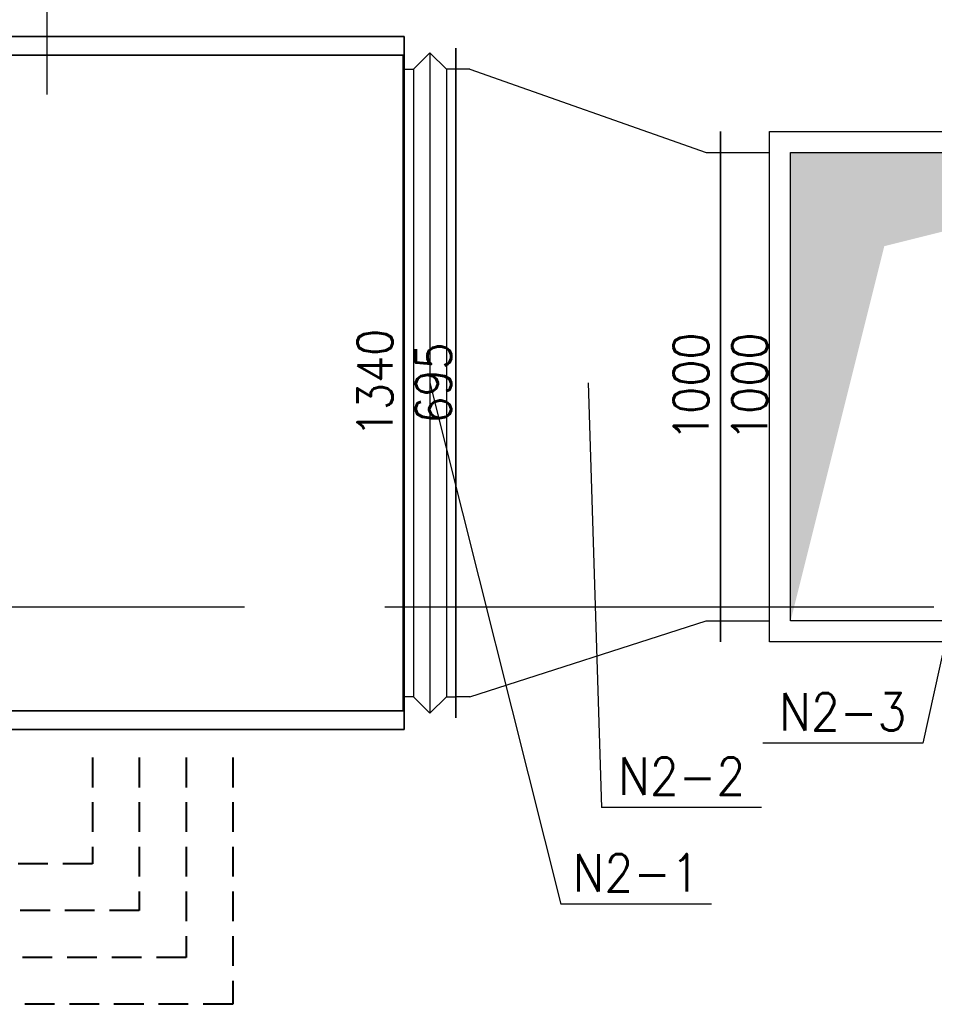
# Model space of a CAD drawing. Header units: millimetres. Extents: x -56303 to -45239, y -20463 to -4540.
# Tile 30 of 256: x -49408 to -49213, y -18629 to -18419. Entities that reach past the tile are written whole.
import ezdxf

# ---------------------------------------------------------------- set-up
doc = ezdxf.new("R2010")
doc.units = ezdxf.units.MM
doc.linetypes.add('ACAD_ISO02W100', pattern=[15, 12, -3])
doc.linetypes.add('DASHED2', pattern=[9.525, 6.35, -3.175])
for name, color, linetype in [('_HVAC_opis', 3, 'Continuous'), ('_HVAC_podkład', 8, 'Continuous'), ('FLUID-N2', 7, 'Continuous'), ('FLUID-N2-75-DIM', 7, 'Continuous'), ('FLUID-N2-80-NUM', 7, 'Continuous')]:
    doc.layers.add(name, color=color, linetype=linetype)
for name, color, linetype, lineweight in [('_HVAC_urzadzenia', 220, 'Continuous', 35), ('HVAC_freon gaz', 180, 'DASHED2', 40), ('HVAC_freon_ciecz', 10, 'DASHED2', 40)]:
    doc.layers.add(name, color=color, linetype=linetype, lineweight=lineweight)
doc.styles.add('OPIS1', font='ROMANS.SHX', dxfattribs={"width": 0.9})
doc.dimstyles.new('wymiar', dxfattribs={"dimtxt": 8, "dimasz": 5, "dimexe": 0.1, "dimexo": 0.1, "dimgap": 1, "dimtad": 1, "dimdec": 0, "dimlfac": 10, "dimdsep": 46, "dimtxsty": 'OPIS1', "dimblk": 'OBLIQUE', "dimcen": 10, "dimclrd": 256, "dimclre": 256, "dimadec": 0, "dimazin": 0, "dimtfac": 1, "dimtdec": 0, "dimtmove": 0, "dimatfit": 3, "dimfxl": 1, "dimarcsym": 0})

# ---------------------------------------------------------------- blocks, each defined once
blk = doc.blocks.new('A$C07460B1E')
for p, q in [((235, 2176), (2825, 2176)), ((2825, 2136), (2825, 2176)), ((237, 2136), (2823, 2136)), ((2823, 736), (2823, 2136)), ((2825, 736), (2825, 2136)), ((2825, 2106), (2823, 2106)), ((2825, 766), (2823, 766)), ((237, 736), (2823, 736)), ((2825, 736), (2825, 696)), ((235, 696), (2825, 696))]:
    blk.add_line(p, q)
blk = doc.blocks.new('*U144')
at = {"color": 74, "linetype": 'Continuous', "lineweight": -2}
for p, q in [((-55, -715), (-55, 715)), ((55, 715), (55, -715))]:
    blk.add_line(p, q, dxfattribs=at)
at = {"color": 0, "linetype": 'ByBlock', "lineweight": -2}
for p, q in [((-35, 670), (0, 705)), ((0, 705), (35, 670)), ((-55, 670), (-35, 670)), ((-35, 670), (-35, -670)), ((55, 670), (35, 670)), ((35, 670), (35, -670)), ((-35, -670), (-55, -670)), ((0, -705), (-35, -670)), ((35, -670), (0, -705)), ((35, -670), (55, -670))]:
    blk.add_line(p, q, dxfattribs=at)
at = {"color": 7, "linetype": 'Continuous'}
blk.add_line((0, 705), (0, -705), dxfattribs=at)
blk = doc.blocks.new('*U145')
at = {"color": 74, "linetype": 'Continuous', "lineweight": -2}
blk.add_line((-600, -545), (-600, 545), dxfattribs=at)
at = {"color": 7, "linetype": 'Continuous'}
for p, q in [((-495, -545), (-495, 545)), ((-495, 545), (595, 545)), ((595, 545), (595, -545)), ((595, -545), (-495, -545))]:
    blk.add_line(p, q, dxfattribs=at)
at = {"color": 0, "linetype": 'ByBlock', "lineweight": -2}
for p, q in [((-600, 500), (-495, 500)), ((-450, -500), (-450, 500)), ((-450, 500), (550, 500)), ((550, 500), (550, -500)), ((-600, -500), (-495, -500)), ((550, -500), (-450, -500))]:
    blk.add_line(p, q, dxfattribs=at)
at = {"color": 0, "linetype": 'ByBlock'}
blk.add_solid([(-450, 500), (550, 500), (-450, -500), (-250, 300)], dxfattribs=at)
blk = doc.blocks.new('*U146')
at = {"color": 74, "linetype": 'Continuous', "lineweight": -2}
for p, q in [((-282.5, -715), (-282.5, 715)), ((282.5, 537), (282.5, -553))]:
    blk.add_line(p, q, dxfattribs=at)
at = {"color": 0, "linetype": 'ByBlock', "lineweight": -2}
for p, q in [((-252.5, 670), (-282.5, 670)), ((-252.5, 670), (252.5, 492)), ((252.5, 492), (282.5, 492)), ((-252.5, -670), (252.5, -508)), ((252.5, -508), (282.5, -508)), ((-252.5, -670), (-282.5, -670))]:
    blk.add_line(p, q, dxfattribs=at)
blk = doc.blocks.new('_Oblique')
at = {"color": 0, "linetype": 'ByBlock', "lineweight": -2}
blk.add_line((-0.5, -0.5), (0.5, 0.5), dxfattribs=at)

msp = doc.modelspace()

# ---------------------------------------------------------------- linework, layer by layer
at = {"layer": '_HVAC_opis', "color": 6}
msp.add_line((-49402.29, -18329.62), (-49402.29, -18434.54), dxfattribs=at)
at = {"layer": '_HVAC_podkład', "linetype": 'ACAD_ISO02W100', "ltscale": 10}
msp.add_line((-53680.08, -18543.93), (-49212.84, -18543.93), dxfattribs=at)
at = {"layer": 'FLUID-N2-80-NUM', "color": 3}
for p, q in [((-49215.22, -18573.02), (-49249.39, -18573.02)), ((-49249.62, -18586.77), (-49283.79, -18586.77)), ((-49260.36, -18607.4), (-49292.47, -18607.4))]:
    msp.add_line(p, q, dxfattribs=at)
at = {"layer": 'HVAC_freon gaz'}
for points in [[(-49362.52, -18576.13), (-49362.52, -18628.8), (-49783.11, -18628.8), (-49783.11, -18452.85), (-49936.35, -18452.85), (-49936.35, -17692.8), (-49886.91, -17692.8), (-49886.91, -17408.69), (-49936.35, -17408.69), (-49936.35, -16443.14), (-50449.32, -16443.14), (-50990.48, -16443.14), (-50990.48, -16211.74), (-51683.88, -16211.74), (-51683.88, -15991.53), (-51815.06, -15991.53), (-51815.06, -15879.28), (-51828.86, -15879.28)], [(-49382.52, -18576.13), (-49382.52, -18608.8), (-49763.11, -18608.8), (-49763.11, -18432.85), (-49916.35, -18432.85), (-49916.35, -17712.8), (-49866.91, -17712.8), (-49866.91, -17388.69), (-49916.35, -17388.69), (-49916.35, -16423.14), (-50449.32, -16423.14), (-50970.48, -16423.14), (-50970.48, -16191.74), (-51663.88, -16191.74), (-51663.88, -15879.28), (-51669.58, -15879.28)]]:
    msp.add_lwpolyline(points, dxfattribs=at)
at = {"layer": 'HVAC_freon_ciecz'}
for points in [[(-49372.52, -18576.13), (-49372.52, -18618.8), (-49773.11, -18618.8), (-49773.11, -18442.85), (-49926.35, -18442.85), (-49926.35, -17702.8), (-49876.91, -17702.8), (-49876.91, -17398.69), (-49926.35, -17398.69), (-49926.35, -16433.14), (-50449.32, -16433.14), (-50980.48, -16433.14), (-50980.48, -16201.74), (-51673.88, -16201.74), (-51673.88, -15981.53), (-51805.06, -15981.53), (-51805.06, -15869.28), (-51828.86, -15869.28)], [(-49392.52, -18576.13), (-49392.52, -18598.8), (-49753.11, -18598.8), (-49753.11, -18422.85), (-49906.35, -18422.85), (-49906.35, -17722.8), (-49856.91, -17722.8), (-49856.91, -17378.69), (-49906.35, -17378.69), (-49906.35, -16413.14), (-50449.32, -16413.14), (-50960.48, -16413.14), (-50960.48, -16181.74), (-51653.88, -16181.74), (-51653.88, -15869.28), (-51669.58, -15869.28)]]:
    msp.add_lwpolyline(points, dxfattribs=at)

# ---------------------------------------------------------------- block references
at = {"layer": '_HVAC_urzadzenia', "xscale": 0.09999999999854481, "yscale": 0.1000000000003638, "zscale": 0.1}
msp.add_blockref('A$C07460B1E', (-49608.44, -18639.73), dxfattribs=at)
at = {"layer": 'FLUID-N2', "color": 74, "linetype": 'Continuous', "zscale": 0.1}
for name, p, xscale, yscale, rotation in [('*U144', (-49320.44, -18496.13), 0.1000000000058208, 0.1000000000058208, 359.9999999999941), ('*U146', (-49286.69, -18496.13), 0.1, 0.1, 359.9999999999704), ('*U145', (-49198.44, -18496.93), 0.1000000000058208, 0.09999999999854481, 359.9999999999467)]:
    msp.add_blockref(name, p, dxfattribs=dict(at, xscale=xscale, yscale=yscale, rotation=rotation))

# ---------------------------------------------------------------- texts
at = {"layer": 'FLUID-N2-75-DIM', "color": 61, "char_height": 7.5, "attachment_point": 5, "rotation": 90, "style": 'OPIS1'}
for s, insert in [('1340\\P695', (-49325.94, -18496.13)), ('1000\\P1000', (-49258.44, -18496.93))]:
    msp.add_mtext(s, dxfattribs=dict(at, insert=insert))
at = {"layer": 'FLUID-N2-80-NUM', "color": 6, "char_height": 8, "attachment_point": 5, "style": 'OPIS1'}
for s, insert in [('N2-3\\P ', (-49232.3, -18573.02)), ('N2-2\\P ', (-49266.7, -18586.77)), ('N2-1\\P ', (-49276.42, -18607.4))]:
    msp.add_mtext(s, dxfattribs=dict(at, insert=insert))

# ---------------------------------------------------------------- leaders
at = {"layer": 'FLUID-N2-80-NUM'}
for points in [[(-49320.44, -18496.13), (-49292.47, -18607.4)], [(-49286.69, -18496.13), (-49283.79, -18586.77)], [(-49198.44, -18496.93), (-49215.22, -18573.02)]]:
    msp.add_leader(points, dimstyle='wymiar', override={"dimscale": 0.1, "dimclrd": 3, "dimclre": 3}, dxfattribs=at)

doc.saveas('drawing.dxf')
